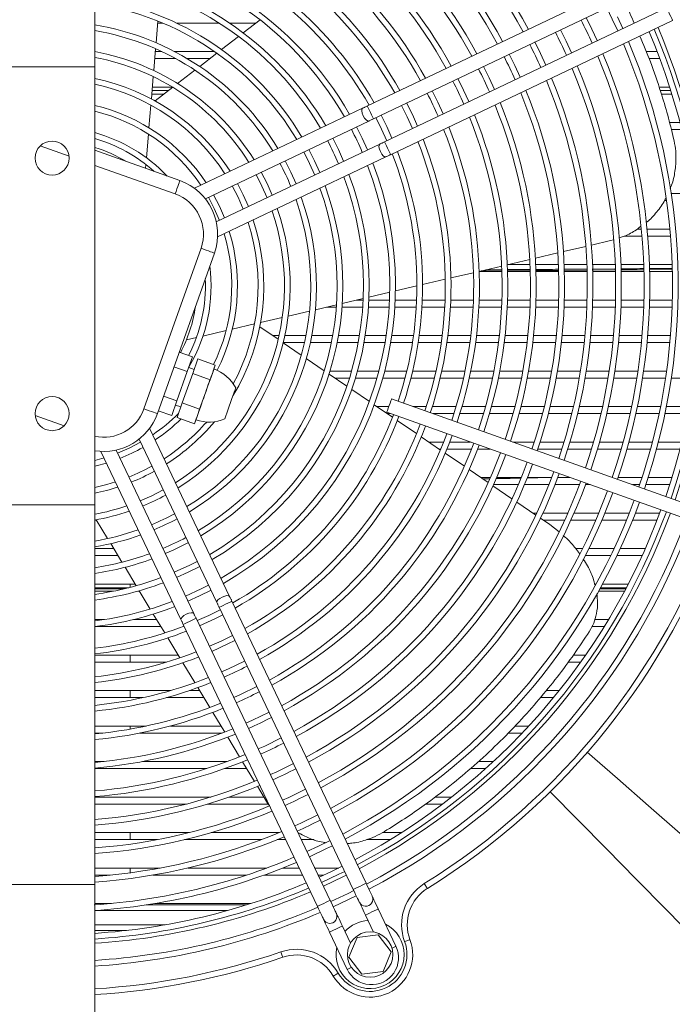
# Model space of a CAD drawing. Header units: millimetres. Extents: x 4946 to 18537, y -10559 to 785.
# Tile 29 of 74: x 6651 to 6671, y -504 to -475. Entities that reach past the tile are written whole.
import ezdxf

# ---------------------------------------------------------------- set-up
doc = ezdxf.new("R2010")
doc.units = ezdxf.units.MM

# ---------------------------------------------------------------- blocks, each defined once
blk = doc.blocks.new('W_Z_TYLU')
at = {"color": 7, "linetype": 'Continuous', "lineweight": 13}
for p, q in [((315.888, 497.935), (315.888, 484.568)), ((335.427, 487.911), (325.494, 483.186)), ((325.708, 482.734), (335.642, 487.459)), ((336.029, 486.646), (326.095, 481.922)), ((318.053, 485.411), (318.117, 486.172)), ((318.288, 486.101), (318.111, 486.101)), ((320.278, 486.101), (318.777, 486.101)), ((321.561, 486.101), (320.643, 486.101)), ((321.715, 486.22), (321.12, 485.76)), ((326.31, 481.47), (336.243, 486.195)), ((333.397, 485.893), (333.2, 486.298)), ((334.49, 485.914), (334.3, 486.323)), ((332.494, 485.464), (332.296, 485.868)), ((333.586, 485.485), (333.397, 485.893)), ((320.956, 485.633), (320.357, 485.17)), ((331.591, 485.034), (331.393, 485.438)), ((332.683, 485.055), (332.494, 485.464)), ((317.97, 484.431), (318.035, 485.201)), ((318.026, 485.101), (318.254, 485.101)), ((318.704, 485.101), (320.107, 485.101)), ((335.314, 485.101), (335.697, 485.101)), ((318.748, 484.851), (318.005, 484.851)), ((319.944, 484.851), (319.151, 484.851)), ((320.191, 485.043), (319.587, 484.576)), ((330.688, 484.605), (330.49, 485.009)), ((331.78, 484.626), (331.591, 485.034)), ((335.792, 484.851), (335.415, 484.851)), ((315.888, 484.568), (312.888, 484.568)), ((315.888, 484.568), (315.888, 469.135)), ((319.42, 484.446), (318.809, 483.974)), ((329.785, 484.175), (329.586, 484.579)), ((330.876, 484.196), (330.688, 484.605)), ((317.886, 483.435), (317.952, 484.218)), ((328.882, 483.746), (328.683, 484.149)), ((329.973, 483.766), (329.785, 484.175)), ((317.911, 483.73), (318.494, 483.73)), ((317.921, 483.851), (318.626, 483.851)), ((318.64, 483.843), (318.019, 483.363)), ((327.979, 483.316), (327.78, 483.72)), ((329.07, 483.337), (328.882, 483.746)), ((335.767, 483.851), (336.14, 483.851)), ((335.809, 483.73), (336.178, 483.73)), ((318.327, 483.601), (317.9, 483.601)), ((336.218, 483.601), (335.85, 483.601)), ((317.8, 482.417), (317.867, 483.218)), ((325.325, 483.106), (319.4, 480.288)), ((327.076, 482.887), (326.876, 483.29)), ((328.166, 482.907), (327.979, 483.316)), ((319.786, 479.917), (325.54, 482.654)), ((326.173, 482.457), (325.973, 482.86)), ((327.263, 482.477), (327.076, 482.887)), ((325.309, 482.046), (325.109, 482.449)), ((326.359, 482.047), (326.173, 482.457)), ((336.137, 482.601), (336.503, 482.601)), ((336.566, 482.351), (336.201, 482.351)), ((317.71, 481.359), (317.781, 482.193)), ((324.472, 481.648), (324.27, 482.05)), ((325.495, 481.636), (325.309, 482.046)), ((314.984, 481.415), (313.965, 481.777)), ((315.888, 481.625), (318.889, 480.558)), ((325.926, 481.841), (320.172, 479.104)), ((323.634, 481.249), (323.432, 481.651)), ((324.657, 481.238), (324.472, 481.648)), ((320.217, 478.572), (326.141, 481.39)), ((322.796, 480.851), (322.593, 481.253)), ((323.818, 480.839), (323.634, 481.249)), ((318.721, 480.087), (315.888, 481.094)), ((317.679, 480.988), (317.691, 481.124)), ((321.958, 480.452), (321.754, 480.854)), ((322.979, 480.44), (322.796, 480.851)), ((321.12, 480.054), (320.915, 480.454)), ((322.141, 480.041), (321.958, 480.452)), ((320.283, 479.655), (320.075, 480.055)), ((321.301, 479.642), (321.12, 480.054)), ((336.197, 480.101), (336.676, 480.101)), ((320.462, 479.242), (320.283, 479.655)), ((336.031, 479.851), (335.956, 479.851)), ((334.996, 478.851), (335.142, 478.851)), ((335.343, 478.851), (336.146, 478.851)), ((334.055, 478.444), (334.157, 478.476)), ((335.165, 478.601), (334.532, 478.601)), ((336.168, 478.601), (335.365, 478.601)), ((317.624, 472.518), (319.633, 478.172)), ((332.398, 478.056), (333.187, 478.241)), ((333.384, 478.287), (334.055, 478.444)), ((320.104, 478.004), (318.095, 472.351)), ((330.421, 477.593), (331.213, 477.779)), ((331.41, 477.825), (332.201, 478.01)), ((329.43, 477.361), (330.223, 477.547)), ((330.456, 477.601), (331.221, 477.601)), ((331.422, 477.601), (332.222, 477.601)), ((332.413, 477.435), (333.216, 477.442)), ((332.423, 477.601), (333.223, 477.601)), ((333.411, 477.443), (334.214, 477.45)), ((333.423, 477.601), (334.224, 477.601)), ((334.424, 477.601), (335.225, 477.601)), ((335.425, 477.601), (336.225, 477.601)), ((335.426, 477.459), (336.212, 477.467)), ((328.435, 477.129), (329.231, 477.315)), ((330.23, 477.351), (329.43, 477.351)), ((330.218, 477.381), (329.497, 477.377)), ((329.67, 477.418), (330.215, 477.421)), ((331.229, 477.387), (330.421, 477.383)), ((330.422, 477.422), (331.226, 477.427)), ((331.231, 477.351), (330.43, 477.351)), ((332.231, 477.351), (331.431, 477.351)), ((333.217, 477.402), (332.414, 477.396)), ((333.232, 477.351), (332.431, 477.351)), ((334.214, 477.41), (333.413, 477.404)), ((334.232, 477.351), (333.432, 477.351)), ((335.232, 477.351), (334.432, 477.351)), ((336.213, 477.427), (335.426, 477.42)), ((336.232, 477.351), (335.432, 477.351)), ((326.481, 476.671), (327.238, 476.848)), ((327.438, 476.895), (328.236, 477.082)), ((324.608, 476.233), (325.345, 476.405)), ((325.547, 476.453), (326.28, 476.624)), ((323.661, 476.011), (324.404, 476.185)), ((324.398, 476.101), (324.047, 476.101)), ((325.328, 476.101), (324.599, 476.101)), ((325.115, 476.351), (325.343, 476.351)), ((326.258, 476.101), (325.529, 476.101)), ((325.543, 476.351), (326.271, 476.351)), ((327.216, 476.101), (326.459, 476.101)), ((326.472, 476.351), (327.228, 476.351)), ((328.218, 476.101), (327.417, 476.101)), ((327.429, 476.351), (328.229, 476.351)), ((329.219, 476.101), (328.418, 476.101)), ((328.429, 476.351), (329.23, 476.351)), ((330.22, 476.101), (329.419, 476.101)), ((329.43, 476.351), (330.23, 476.351)), ((331.221, 476.101), (330.421, 476.101)), ((330.43, 476.351), (331.231, 476.351)), ((332.222, 476.101), (331.422, 476.101)), ((331.431, 476.351), (332.231, 476.351)), ((333.223, 476.101), (332.423, 476.101)), ((332.431, 476.351), (333.232, 476.351)), ((334.224, 476.101), (333.423, 476.101)), ((333.432, 476.351), (334.232, 476.351)), ((335.225, 476.101), (334.424, 476.101)), ((334.432, 476.351), (335.232, 476.351)), ((336.225, 476.101), (335.425, 476.101)), ((335.432, 476.351), (336.232, 476.351)), ((321.73, 475.559), (322.495, 475.738)), ((322.703, 475.787), (323.455, 475.963)), ((320.735, 475.326), (321.518, 475.51)), ((322.351, 474.968), (321.703, 475.411)), ((319.119, 474.948), (319.472, 475.031)), ((319.702, 475.084), (320.516, 475.275)), ((322.156, 475.101), (322.382, 475.101)), ((322.586, 475.101), (323.329, 475.101)), ((323.533, 475.101), (324.273, 475.101)), ((324.476, 475.101), (325.214, 475.101)), ((325.416, 475.101), (326.152, 475.101)), ((326.355, 475.101), (327.118, 475.101)), ((327.32, 475.101), (328.127, 475.101)), ((328.329, 475.101), (329.135, 475.101)), ((329.336, 475.101), (330.141, 475.101)), ((330.342, 475.101), (331.147, 475.101)), ((331.348, 475.101), (332.152, 475.101)), ((332.353, 475.101), (333.157, 475.101)), ((333.358, 475.101), (334.161, 475.101)), ((334.362, 475.101), (335.165, 475.101)), ((335.365, 475.101), (336.168, 475.101)), ((323.166, 474.412), (322.528, 474.848)), ((323.276, 474.851), (322.529, 474.851)), ((324.225, 474.851), (323.481, 474.851)), ((325.17, 474.851), (324.429, 474.851)), ((326.113, 474.851), (325.374, 474.851)), ((327.082, 474.851), (326.315, 474.851)), ((328.093, 474.851), (327.284, 474.851)), ((329.103, 474.851), (328.295, 474.851)), ((330.111, 474.851), (329.305, 474.851)), ((331.119, 474.851), (330.313, 474.851)), ((332.126, 474.851), (331.32, 474.851)), ((333.132, 474.851), (332.327, 474.851)), ((334.137, 474.851), (333.333, 474.851)), ((335.142, 474.851), (334.338, 474.851)), ((336.146, 474.851), (335.343, 474.851)), ((319.335, 474.347), (318.864, 474.515)), ((319.335, 474.347), (319.151, 473.831)), ((319.151, 473.831), (318.68, 473.998)), ((319.39, 473.906), (319.202, 473.973)), ((319.523, 474.281), (319.34, 473.764)), ((320.135, 474.063), (319.523, 474.281)), ((320.135, 474.063), (320.044, 473.804)), ((320.087, 473.924), (320.135, 474.063)), ((323.971, 473.863), (323.34, 474.294)), ((319.151, 473.831), (318.784, 472.797)), ((319.34, 473.764), (318.972, 472.73)), ((319.951, 473.546), (319.34, 473.764)), ((320.044, 473.804), (319.951, 473.546)), ((324.77, 473.319), (324.144, 473.745)), ((324.177, 473.851), (324.936, 473.851)), ((325.144, 473.851), (325.897, 473.851)), ((326.104, 473.851), (326.883, 473.851)), ((327.089, 473.851), (327.909, 473.851)), ((328.114, 473.851), (328.932, 473.851)), ((329.136, 473.851), (329.952, 473.851)), ((330.155, 473.851), (330.969, 473.851)), ((331.172, 473.851), (331.984, 473.851)), ((332.187, 473.851), (332.998, 473.851)), ((333.2, 473.851), (334.01, 473.851)), ((334.212, 473.851), (335.021, 473.851)), ((335.223, 473.851), (336.031, 473.851)), ((324.861, 473.601), (324.355, 473.601)), ((325.829, 473.601), (325.071, 473.601)), ((326.82, 473.601), (326.037, 473.601)), ((327.851, 473.601), (327.027, 473.601)), ((328.878, 473.601), (328.057, 473.601)), ((329.901, 473.601), (329.083, 473.601)), ((330.922, 473.601), (330.106, 473.601)), ((331.94, 473.601), (331.126, 473.601)), ((332.956, 473.601), (332.143, 473.601)), ((333.97, 473.601), (333.159, 473.601)), ((334.983, 473.601), (334.173, 473.601)), ((335.995, 473.601), (335.186, 473.601)), ((336.676, 473.601), (336.197, 473.601)), ((318.784, 472.797), (318.313, 472.964)), ((319.769, 473.029), (319.584, 472.513)), ((325.563, 472.778), (324.941, 473.202)), ((318.784, 472.797), (318.6, 472.28)), ((318.733, 472.654), (318.922, 472.587)), ((318.972, 472.73), (318.789, 472.213)), ((319.584, 472.513), (318.972, 472.73)), ((326.376, 472.223), (325.733, 472.662)), ((325.821, 472.601), (326.249, 472.601)), ((336.756, 469.168), (326.344, 472.868)), ((327.095, 472.601), (327.57, 472.601)), ((327.78, 472.601), (328.617, 472.601)), ((328.826, 472.601), (329.658, 472.601)), ((329.865, 472.601), (330.693, 472.601)), ((330.9, 472.601), (331.725, 472.601)), ((331.931, 472.601), (332.753, 472.601)), ((332.958, 472.601), (333.778, 472.601)), ((333.983, 472.601), (334.8, 472.601)), ((335.005, 472.601), (335.821, 472.601)), ((336.025, 472.601), (336.676, 472.601)), ((313.791, 472.288), (314.81, 471.926)), ((318.6, 472.28), (318.129, 472.448)), ((319.493, 472.254), (319.4, 471.996)), ((319.584, 472.513), (319.493, 472.254)), ((326.177, 472.397), (336.589, 468.697)), ((326.305, 472.351), (326.188, 472.351)), ((328.54, 472.351), (327.798, 472.351)), ((329.586, 472.351), (328.75, 472.351)), ((330.626, 472.351), (329.794, 472.351)), ((331.662, 472.351), (330.834, 472.351)), ((332.693, 472.351), (331.868, 472.351)), ((333.721, 472.351), (332.899, 472.351)), ((334.747, 472.351), (333.927, 472.351)), ((335.77, 472.351), (334.952, 472.351)), ((336.676, 472.351), (335.974, 472.351)), ((319.4, 471.996), (318.789, 472.213)), ((319.4, 471.996), (319.45, 472.134)), ((327.223, 471.646), (326.545, 472.107)), ((320.642, 465.914), (317.824, 471.839)), ((317.454, 471.454), (320.19, 465.699)), ((328.066, 471.07), (327.392, 471.53)), ((327.654, 471.351), (328.182, 471.351)), ((328.397, 471.351), (329.119, 471.351)), ((330.612, 471.351), (331.37, 471.351)), ((331.58, 471.351), (332.418, 471.351)), ((332.627, 471.351), (333.461, 471.351)), ((333.669, 471.351), (334.5, 471.351)), ((334.707, 471.351), (335.535, 471.351)), ((335.741, 471.351), (336.566, 471.351)), ((316.108, 471.023), (318.926, 465.098)), ((319.378, 465.313), (316.641, 471.067)), ((328.08, 471.101), (328.02, 471.101)), ((328.908, 470.496), (328.235, 470.955)), ((329.158, 471.101), (328.296, 471.101)), ((329.823, 471.101), (329.373, 471.101)), ((332.34, 471.101), (331.498, 471.101)), ((333.387, 471.101), (332.55, 471.101)), ((334.43, 471.101), (333.596, 471.101)), ((335.468, 471.101), (334.638, 471.101)), ((336.503, 471.101), (335.675, 471.101)), ((316.217, 470.794), (315.888, 470.704)), ((329.748, 469.923), (329.076, 470.381)), ((329.486, 470.101), (329.827, 470.101)), ((329.556, 470.054), (329.8, 470.058)), ((330.586, 469.351), (329.916, 469.809)), ((330.808, 469.851), (329.935, 469.851)), ((330.045, 470.101), (330.913, 470.101)), ((331.89, 469.851), (331.026, 469.851)), ((331.117, 470.084), (331.884, 470.101)), ((331.129, 470.101), (331.988, 470.101)), ((332.963, 469.851), (332.105, 469.851)), ((332.202, 470.101), (332.637, 470.101)), ((333.34, 469.851), (333.177, 469.851)), ((334.327, 470.101), (335.169, 470.101)), ((335.087, 469.851), (334.834, 469.851)), ((336.14, 469.851), (335.298, 469.851)), ((335.38, 470.101), (336.218, 470.101)), ((312.888, 469.135), (315.888, 469.135)), ((315.888, 469.135), (315.888, 455.768)), ((331.423, 468.781), (330.754, 469.237)), ((331.319, 468.851), (331.456, 468.851)), ((331.677, 468.851), (332.555, 468.851)), ((332.773, 468.851), (333.642, 468.851)), ((333.859, 468.851), (334.721, 468.851)), ((334.936, 468.851), (335.792, 468.851)), ((315.953, 468.601), (315.888, 468.601)), ((315.945, 468.614), (316.345, 467.953)), ((331.919, 468.442), (331.59, 468.666)), ((332.443, 468.601), (331.685, 468.601)), ((332.244, 468.191), (331.919, 468.442)), ((333.537, 468.601), (332.662, 468.601)), ((334.621, 468.601), (333.754, 468.601)), ((335.697, 468.601), (334.837, 468.601)), ((316.454, 467.773), (316.849, 467.119)), ((315.888, 467.601), (316.558, 467.601)), ((332.827, 467.601), (333.074, 467.601)), ((333.297, 467.601), (334.184, 467.601)), ((334.404, 467.601), (335.282, 467.601)), ((316.709, 467.351), (315.888, 467.351)), ((334.065, 467.351), (333.173, 467.351)), ((335.17, 467.351), (334.287, 467.351)), ((316.957, 466.941), (317.349, 466.293)), ((315.888, 466.351), (317.314, 466.351)), ((317.138, 466.351), (317.138, 466.236)), ((333.498, 466.351), (333.55, 466.351)), ((333.778, 466.351), (334.683, 466.351)), ((315.888, 466.222), (317.086, 466.222)), ((316.91, 466.179), (315.888, 466.179)), ((316.555, 466.101), (315.888, 466.101)), ((317.465, 466.101), (317.409, 466.101)), ((317.457, 466.115), (317.846, 465.471)), ((334.552, 466.101), (333.64, 466.101)), ((334.593, 466.179), (333.683, 466.179)), ((333.707, 466.222), (334.615, 466.222)), ((325.447, 455.812), (320.722, 465.746)), ((317.953, 465.295), (318.356, 464.629)), ((320.271, 465.531), (324.995, 455.597)), ((315.888, 465.101), (316.234, 465.101)), ((317.252, 465.101), (318.07, 465.101)), ((324.183, 455.211), (319.458, 465.144)), ((333.501, 465.101), (333.986, 465.101)), ((318.221, 464.851), (315.893, 464.851)), ((319.006, 464.93), (323.731, 454.996)), ((333.834, 464.851), (333.399, 464.851)), ((318.462, 464.453), (318.886, 463.752)), ((315.888, 463.851), (318.826, 463.851)), ((318.421, 463.601), (315.888, 463.601)), ((317.138, 463.851), (317.138, 463.601)), ((318.992, 463.577), (319.415, 462.878)), ((333.004, 463.601), (332.566, 463.601)), ((332.751, 463.851), (333.18, 463.851)), ((315.888, 462.601), (318.568, 462.601)), ((317.138, 462.601), (317.138, 462.351)), ((319.23, 462.601), (319.582, 462.601)), ((319.521, 462.703), (319.943, 462.006)), ((331.793, 462.601), (332.25, 462.601)), ((317.595, 462.351), (315.888, 462.351)), ((319.734, 462.351), (318.421, 462.351)), ((332.048, 462.351), (331.59, 462.351)), ((320.048, 461.832), (320.469, 461.137)), ((315.888, 461.351), (317.702, 461.351)), ((317.138, 461.351), (317.138, 461.242)), ((318.555, 461.351), (320.339, 461.351)), ((330.692, 461.351), (331.177, 461.351)), ((316.169, 461.101), (315.888, 461.101)), ((320.377, 461.101), (317.478, 461.101)), ((320.574, 460.963), (320.994, 460.269)), ((330.943, 461.101), (330.447, 461.101)), ((315.888, 460.101), (316.224, 460.101)), ((317.574, 460.101), (320.558, 460.101)), ((321.099, 460.095), (321.518, 459.402)), ((329.404, 460.101), (329.931, 460.101)), ((319.832, 459.851), (315.888, 459.851)), ((321.246, 459.851), (320.455, 459.851)), ((329.657, 459.851), (329.122, 459.851)), ((321.623, 459.229), (321.98, 458.639)), ((315.888, 458.851), (319.986, 458.851)), ((320.626, 458.851), (321.851, 458.851)), ((327.876, 458.851), (328.464, 458.851)), ((319.107, 458.601), (315.888, 458.601)), ((322.007, 458.601), (319.852, 458.601)), ((321.98, 458.639), (322.042, 458.553)), ((328.138, 458.601), (327.545, 458.601)), ((315.888, 457.601), (319.233, 457.601)), ((318.101, 457.351), (315.888, 457.351)), ((317.138, 457.601), (317.138, 457.351)), ((321.769, 457.351), (319.053, 457.351)), ((319.996, 457.601), (322.399, 457.601)), ((322.611, 457.351), (322.317, 457.351)), ((323.617, 457.351), (323.164, 457.351)), ((326.299, 457.351), (325.474, 457.351)), ((326.028, 457.601), (326.699, 457.601)), ((315.888, 456.351), (318.194, 456.351)), ((317.138, 456.351), (317.138, 456.183)), ((319.17, 456.351), (321.95, 456.351)), ((322.51, 456.351), (323.086, 456.351)), ((323.64, 456.351), (324.482, 456.351)), ((316.431, 456.101), (315.888, 456.101)), ((321.234, 456.101), (317.931, 456.101)), ((323.205, 456.101), (321.848, 456.101)), ((323.957, 456.101), (323.759, 456.101)), ((315.888, 455.768), (312.888, 455.768)), ((315.888, 455.768), (315.888, 448.051)), ((324.288, 454.989), (325.101, 455.375)), ((315.888, 455.101), (316.48, 455.101)), ((317.701, 455.051), (321.236, 455.051)), ((318.015, 455.101), (321.393, 455.101)), ((326.499, 453.6), (325.877, 454.909)), ((320.563, 454.851), (315.888, 454.851)), ((325.425, 454.694), (325.71, 454.095)), ((315.888, 454.351), (318.374, 454.351)), ((324.897, 453.708), (324.612, 454.308)), ((315.888, 454.151), (317.005, 454.151)), ((324.161, 454.093), (324.784, 452.783)), ((325.131, 453.9), (324.844, 453.207)), ((325.875, 453.998), (325.131, 453.9)), ((326.332, 453.402), (325.875, 453.998)), ((324.844, 453.207), (325.3, 452.611)), ((326.044, 452.709), (326.332, 453.402)), ((325.3, 452.611), (326.044, 452.709))]:
    blk.add_line(p, q, dxfattribs=at)
at = {"color": 7, "linetype": 'Continuous', "lineweight": 13, "flags": 128}
for points in [[(333.922, 486.641), (334.12, 486.237), (334.309, 485.829)], [(336.029, 486.646), (336.037, 486.629), (336.06, 486.58), (336.095, 486.507), (336.136, 486.421), (336.177, 486.334), (336.212, 486.261), (336.235, 486.212), (336.243, 486.195)], [(325.54, 482.654), (325.499, 482.656), (325.449, 482.692), (325.396, 482.757), (325.348, 482.84), (325.314, 482.929), (325.297, 483.011), (325.301, 483.073), (325.325, 483.106), (325.325, 483.106)], [(325.494, 483.186), (325.472, 483.176), (325.451, 483.165), (325.429, 483.155), (325.408, 483.145), (325.387, 483.135), (325.366, 483.125), (325.345, 483.115), (325.325, 483.106)], [(325.708, 482.734), (325.7, 482.752), (325.677, 482.801), (325.642, 482.874), (325.601, 482.96), (325.56, 483.047), (325.525, 483.12), (325.502, 483.169), (325.494, 483.186), (325.494, 483.186)], [(326.695, 483.204), (326.895, 482.801), (327.082, 482.391)], [(325.54, 482.654), (325.56, 482.664), (325.581, 482.674), (325.601, 482.684), (325.623, 482.694), (325.644, 482.704), (325.665, 482.714), (325.687, 482.724), (325.708, 482.734)], [(325.792, 482.774), (325.992, 482.371), (326.179, 481.961)], [(325.926, 481.841), (325.902, 481.809), (325.898, 481.747), (325.915, 481.665), (325.95, 481.576), (325.997, 481.492), (326.05, 481.428), (326.101, 481.392), (326.141, 481.39)], [(326.095, 481.922), (326.073, 481.911), (326.052, 481.901), (326.03, 481.891), (326.009, 481.881), (325.988, 481.871), (325.967, 481.861), (325.947, 481.851), (325.926, 481.841)], [(326.095, 481.922), (326.103, 481.904), (326.126, 481.856), (326.161, 481.782), (326.202, 481.696), (326.243, 481.609), (326.278, 481.536), (326.302, 481.487), (326.31, 481.47), (326.31, 481.47)], [(323.251, 481.565), (323.453, 481.163), (323.637, 480.753)], [(326.141, 481.39), (326.161, 481.4), (326.182, 481.409), (326.203, 481.419), (326.224, 481.429), (326.245, 481.439), (326.267, 481.45), (326.288, 481.46), (326.31, 481.47)], [(318.889, 480.558), (318.886, 480.549), (318.876, 480.523), (318.861, 480.479), (318.84, 480.42), (318.814, 480.349), (318.785, 480.268), (318.754, 480.179), (318.721, 480.087)], [(321.573, 480.767), (321.778, 480.366), (321.96, 479.955)], [(320.734, 480.368), (320.94, 479.968), (321.121, 479.556)], [(319.894, 479.969), (320.102, 479.569), (320.281, 479.156)], [(319.633, 478.172), (319.724, 478.139), (319.813, 478.108), (319.894, 478.079), (319.966, 478.053), (320.024, 478.032), (320.068, 478.017), (320.095, 478.007), (320.104, 478.004)], [(320.044, 473.804), (320.021, 473.739), (319.993, 473.662), (319.962, 473.574), (319.928, 473.477), (319.89, 473.372), (319.851, 473.261), (319.81, 473.146), (319.769, 473.029)], [(320.087, 473.924), (320.084, 473.917), (320.076, 473.894), (320.062, 473.856), (320.044, 473.804)], [(319.769, 473.029), (319.727, 472.912), (319.686, 472.798), (319.647, 472.687), (319.61, 472.582), (319.575, 472.484), (319.544, 472.396), (319.516, 472.319), (319.493, 472.254)], [(320.857, 473.256), (320.851, 473.239), (320.833, 473.189), (320.805, 473.108), (320.767, 473.003), (320.724, 472.88), (320.676, 472.745), (320.627, 472.609), (320.581, 472.479), (320.54, 472.364), (320.507, 472.27), (320.484, 472.204), (320.472, 472.17), (320.47, 472.166)], [(326.201, 472.466), (326.228, 472.542), (326.26, 472.633), (326.293, 472.723), (326.32, 472.799), (326.338, 472.85), (326.344, 472.868)], [(317.624, 472.518), (317.715, 472.485), (317.804, 472.454), (317.885, 472.425), (317.957, 472.4), (318.015, 472.379), (318.059, 472.363), (318.086, 472.354), (318.095, 472.351)], [(319.493, 472.254), (319.475, 472.202), (319.461, 472.165), (319.453, 472.142), (319.45, 472.134)], [(326.177, 472.397), (326.183, 472.415), (326.201, 472.466)], [(317.505, 471.345), (317.106, 471.137), (316.692, 470.958)], [(315.888, 470.498), (315.944, 470.512), (316.304, 470.611)], [(316.619, 469.948), (316.319, 469.858), (315.888, 469.753)], [(318.304, 469.666), (317.903, 469.462), (317.491, 469.28)], [(318.375, 467.421), (318.649, 467.542), (319.188, 467.808)], [(319.501, 467.15), (319.238, 467.016), (318.688, 466.763)], [(318.774, 466.583), (319.184, 466.768), (319.587, 466.969)], [(319.899, 466.311), (319.643, 466.181), (319.087, 465.925)], [(319.173, 465.744), (319.583, 465.93), (319.985, 466.131)], [(320.19, 465.699), (320.192, 465.74), (320.228, 465.79), (320.293, 465.844), (320.376, 465.891), (320.466, 465.926), (320.548, 465.942), (320.609, 465.938), (320.642, 465.914)], [(320.19, 465.699), (320.2, 465.679), (320.21, 465.659), (320.22, 465.638), (320.23, 465.617), (320.24, 465.595), (320.25, 465.574), (320.26, 465.552), (320.271, 465.531)], [(320.271, 465.531), (320.288, 465.539), (320.337, 465.562), (320.41, 465.597), (320.496, 465.638), (320.583, 465.679), (320.656, 465.714), (320.705, 465.737), (320.722, 465.746), (320.722, 465.746)], [(320.722, 465.746), (320.712, 465.767), (320.702, 465.789), (320.691, 465.81), (320.681, 465.831), (320.671, 465.853), (320.661, 465.873), (320.652, 465.894), (320.642, 465.914)], [(319.378, 465.313), (319.345, 465.337), (319.283, 465.341), (319.201, 465.324), (319.112, 465.29), (319.029, 465.242), (318.964, 465.189), (318.928, 465.138), (318.926, 465.098)], [(319.458, 465.144), (319.448, 465.166), (319.437, 465.187), (319.427, 465.209), (319.417, 465.23), (319.407, 465.251), (319.397, 465.272), (319.387, 465.293), (319.378, 465.313)], [(320.31, 465.447), (319.907, 465.247), (319.498, 465.061)], [(318.926, 465.098), (318.936, 465.078), (318.946, 465.057), (318.956, 465.036), (318.966, 465.015), (318.976, 464.994), (318.986, 464.973), (318.996, 464.951), (319.006, 464.93)], [(319.458, 465.144), (319.441, 465.136), (319.392, 465.113), (319.319, 465.078), (319.232, 465.037), (319.146, 464.996), (319.073, 464.961), (319.024, 464.938), (319.006, 464.93)], [(319.584, 464.88), (320.146, 465.14), (320.396, 465.267)], [(320.74, 464.544), (320.337, 464.344), (319.927, 464.157)], [(320.013, 463.976), (320.582, 464.24), (320.826, 464.363)], [(321.17, 463.64), (320.603, 463.364), (320.357, 463.254)], [(321.6, 462.737), (321.026, 462.458), (320.787, 462.35)], [(322.029, 461.833), (321.451, 461.553), (321.217, 461.447)], [(322.459, 460.93), (321.875, 460.647), (321.646, 460.544)], [(339.711, 454.784), (338.678, 455.684), (337.658, 456.573), (336.515, 457.569), (335.395, 458.545), (334.301, 459.499), (333.236, 460.427)], [(322.889, 460.027), (322.3, 459.742), (322.076, 459.64)], [(323.318, 459.123), (322.725, 458.837), (322.506, 458.737)], [(331.93, 459.039), (332.915, 458.039), (333.926, 457.013), (334.961, 455.962), (336.017, 454.89), (337.09, 453.8), (338.179, 452.694), (339.279, 451.577), (340.388, 450.451)], [(323.748, 458.22), (323.15, 457.932), (322.935, 457.834)], [(324.178, 457.317), (323.773, 457.119), (323.365, 456.93)], [(323.451, 456.75), (324.058, 457.035), (324.263, 457.136)], [(324.607, 456.414), (324.203, 456.216), (323.794, 456.027)], [(323.88, 455.846), (324.491, 456.133), (324.693, 456.233)], [(324.757, 456.098), (324.657, 456.048), (323.945, 455.711)], [(324.995, 455.597), (325.013, 455.605), (325.062, 455.629), (325.135, 455.664), (325.221, 455.705), (325.308, 455.746), (325.381, 455.781), (325.43, 455.804), (325.447, 455.812)], [(324.995, 455.597), (325.037, 455.509), (325.078, 455.424), (325.115, 455.346), (325.147, 455.278), (325.174, 455.222), (325.194, 455.18), (325.206, 455.154), (325.21, 455.146)], [(325.662, 455.361), (325.658, 455.369), (325.645, 455.395), (325.626, 455.437), (325.599, 455.493), (325.566, 455.561), (325.529, 455.639), (325.489, 455.724), (325.447, 455.812)], [(327.604, 455.63), (327.602, 455.634), (327.596, 455.643), (327.586, 455.659), (327.573, 455.68), (327.557, 455.706), (327.539, 455.735), (327.519, 455.767), (327.498, 455.8)], [(325.015, 455.556), (324.817, 455.458), (324.202, 455.169)], [(325.877, 454.909), (325.835, 454.997), (325.794, 455.082), (325.757, 455.16), (325.725, 455.228), (325.698, 455.284), (325.678, 455.326), (325.666, 455.352), (325.662, 455.361)], [(324.183, 455.211), (324.166, 455.203), (324.117, 455.179), (324.043, 455.144), (323.957, 455.103), (323.871, 455.062), (323.797, 455.027), (323.748, 455.004), (323.731, 454.996)], [(323.731, 454.996), (323.773, 454.908), (323.813, 454.823), (323.851, 454.745), (323.883, 454.677), (323.91, 454.621), (323.93, 454.579), (323.942, 454.553), (323.946, 454.544)], [(324.398, 454.759), (324.393, 454.768), (324.381, 454.794), (324.361, 454.835), (324.335, 454.891), (324.302, 454.96), (324.265, 455.038), (324.225, 455.123), (324.183, 455.211)], [(325.21, 455.146), (325.214, 455.137), (325.227, 455.111), (325.246, 455.07), (325.273, 455.014), (325.306, 454.945), (325.343, 454.867), (325.383, 454.782), (325.425, 454.694)], [(325.425, 454.694), (325.442, 454.702), (325.491, 454.726), (325.564, 454.761), (325.651, 454.802), (325.737, 454.843), (325.81, 454.878), (325.859, 454.901), (325.877, 454.909)], [(324.612, 454.308), (324.57, 454.396), (324.53, 454.48), (324.493, 454.559), (324.46, 454.627), (324.434, 454.683), (324.414, 454.725), (324.402, 454.751), (324.398, 454.759)], [(323.946, 454.544), (323.95, 454.536), (323.962, 454.51), (323.982, 454.468), (324.009, 454.412), (324.041, 454.344), (324.079, 454.266), (324.119, 454.181), (324.161, 454.093)], [(324.612, 454.308), (324.595, 454.299), (324.546, 454.276), (324.473, 454.241), (324.387, 454.2), (324.3, 454.159), (324.227, 454.124), (324.178, 454.101), (324.161, 454.093)], [(326.355, 453.531), (326.36, 453.533), (326.433, 453.568), (326.482, 453.591), (326.499, 453.6)], [(326.992, 453.831), (326.989, 453.829), (326.978, 453.825), (326.961, 453.819), (326.938, 453.81), (326.909, 453.8), (326.877, 453.787), (326.842, 453.774), (326.805, 453.761)], [(322.511, 453.208), (322.51, 453.212), (322.506, 453.222), (322.5, 453.24), (322.492, 453.263), (322.482, 453.292), (322.471, 453.325), (322.459, 453.36), (322.446, 453.397)], [(324.928, 452.852), (324.923, 452.85), (324.85, 452.815), (324.801, 452.792), (324.784, 452.783)], [(324.293, 452.547), (324.296, 452.549), (324.306, 452.555), (324.322, 452.564), (324.344, 452.576), (324.37, 452.592), (324.4, 452.609), (324.432, 452.628), (324.466, 452.648)]]:
    blk.add_lwpolyline(points, dxfattribs=at)
at = {"color": 7, "linetype": 'Continuous', "lineweight": 13}
for centre, radius in [((314.388, 481.351), 0.6), ((314.388, 472.351), 0.6), ((325.588, 453.304), 0.8)]:
    blk.add_circle(centre, radius, dxfattribs=at)
for centre, radius, start, end in [((314.388, 476.851), 18.85, 28.3265, 69.6779), ((314.388, 476.851), 19.05, 28.2962, 69.6858), ((314.388, 476.851), 18.05, 28.4546, 69.6442), ((314.388, 476.851), 17.85, 28.4885, 69.6353), ((314.388, 476.851), 17.05, 28.6318, 69.5976), ((314.388, 476.851), 16.85, 28.6697, 69.5877), ((314.388, 476.851), 15.85, 28.8739, 69.534), ((314.388, 476.851), 16.05, 28.831, 69.5453), ((314.388, 476.851), 14.85, 29.1056, 69.4732), ((314.388, 476.851), 15.05, 29.0567, 69.486), ((314.388, 476.851), 14.05, 29.3147, 69.4182), ((314.388, 476.851), 13.85, 29.3708, 69.47), ((314.388, 476.851), 12.85, 29.6774, 69.323), ((314.388, 476.851), 13.05, 29.6123, 69.3401), ((314.388, 476.851), 12.094, 29.943, 82.8754), ((314.388, 476.851), 11.894, 30.0189, 82.755), ((314.388, 476.851), 11.166, 30.3182, 82.28), ((314.388, 476.851), 10.966, 30.4074, 82.1383), ((314.388, 476.851), 10.239, 30.7616, 81.5756), ((314.388, 476.851), 10.039, 30.868, 81.4065), ((314.388, 476.851), 20.85, 24.2011, 26.6744), ((314.388, 476.851), 9.311, 31.2939, 80.7292), ((314.388, 476.851), 9.111, 31.4229, 80.5238), ((314.388, 476.851), 19.85, 24.1388, 26.7367), ((314.388, 476.851), 22.85, 341.0646, 23.055), ((314.388, 476.851), 23.05, 341.0592, 23.0757), ((314.388, 476.851), 23.2, 341.0552, 23.0909), ((314.388, 476.851), 22.05, 341.0874, 22.9685), ((314.388, 476.851), 8.383, 31.9446, 79.6926), ((314.388, 476.851), 18.85, 24.0698, 26.8057), ((314.388, 476.851), 21.85, 341.0933, 22.9459), ((314.388, 476.851), 8.183, 32.1044, 79.4378), ((314.388, 476.851), 24.8, 301.9142, 18.9613), ((314.388, 476.851), 25, 301.9142, 18.9613), ((314.388, 476.851), 17.85, 23.9932, 26.8823), ((314.388, 476.851), 20.85, 341.111, 22.8263), ((314.388, 476.851), 21.05, 341.1182, 22.8511), ((314.388, 476.851), 16.85, 23.9074, 26.9681), ((314.388, 476.851), 19.85, 341.1594, 22.6946), ((314.388, 476.851), 20.05, 341.1522, 22.722), ((314.388, 476.851), 7.455, 32.7585, 78.3931), ((314.388, 476.851), 15.85, 23.8109, 27.0646), ((314.388, 476.851), 18.85, 341.1976, 22.549), ((314.388, 476.851), 19.05, 341.1897, 22.5793), ((314.388, 476.851), 7.255, 32.9614, 78.0686), ((314.388, 476.851), 18.05, 341.2313, 22.4208), ((314.388, 476.851), 14.85, 23.7013, 27.1742), ((314.388, 476.851), 17.85, 341.2087, 22.387), ((314.388, 476.851), 6.528, 33.8059, 76.7153), ((314.388, 476.851), 6.328, 34.0724, 76.2874), ((314.388, 476.851), 16.85, 341.2878, 22.2058), ((314.388, 476.851), 17.05, 341.2779, 22.2437), ((314.388, 476.851), 15.85, 341.3415, 22.0016), ((314.388, 476.851), 16.05, 341.3302, 22.0445), ((314.388, 476.851), 11.894, 23.2695, 27.606), ((314.388, 476.851), 14.85, 341.4023, 21.7699), ((314.388, 476.851), 15.05, 341.3895, 21.8188), ((314.388, 476.851), 5.6, 43.6722, 74.4632), ((314.388, 476.851), 5.4, 48.2461, 73.8724), ((314.388, 476.851), 10.966, 23.086, 27.7895), ((314.388, 476.851), 14.05, 341.4573, 21.5608), ((314.388, 476.851), 5.1, 59.0729, 72.7888), ((314.388, 476.851), 13.85, 341.472, 21.5047), ((314.388, 476.851), 12.85, 341.5525, 21.1981), ((314.388, 476.851), 13.05, 341.5354, 21.2632), ((314.388, 476.851), 11.894, 300.0189, 20.8566), ((314.388, 476.851), 12.094, 299.943, 20.9325), ((314.388, 476.851), 9.111, 22.6067, 28.2688), ((318.219, 478.674), 2, 340.4377, 70.4377), ((314.388, 476.851), 10.966, 300.4074, 20.4681), ((314.388, 476.851), 11.166, 300.3182, 20.5573), ((314.388, 476.851), 10.039, 300.868, 20.0075), ((314.388, 476.851), 10.239, 300.7616, 20.1139), ((318.219, 478.674), 1.5, 340.4377, 70.4377), ((314.388, 476.851), 9.111, 301.4229, 19.4526), ((314.388, 476.851), 9.311, 301.2939, 19.5816), ((314.388, 476.851), 8.383, 301.9446, 18.9309), ((314.388, 476.851), 8.183, 302.1044, 18.7711), ((314.388, 476.851), 7.455, 328.717, 18.117), ((314.388, 476.851), 7.255, 331.5995, 17.9141), ((314.388, 476.851), 6.328, 334.0588, 16.8031), ((314.388, 476.851), 6.528, 332.9091, 17.0696), ((314.388, 476.851), 5.6, 329.5937, 7.2032), ((314.388, 476.851), 5.4, 332.9571, 2.6294), ((314.388, 476.851), 5.1, 332.5143, 351.8026), ((319.618, 472.605), 1.4, 27.7056, 70.4377), ((316.21, 473.02), 1.5, 257.5906, 340.4377), ((316.21, 473.02), 2, 260.7251, 340.4377), ((314.388, 476.851), 6.328, 304.0724, 314.7008), ((314.388, 476.851), 12.85, 299.6774, 339.323), ((314.388, 476.851), 13.05, 299.6123, 339.3401), ((314.388, 476.851), 6.528, 303.8059, 314.0915), ((314.388, 476.851), 7.255, 302.9614, 318.6269), ((314.388, 476.851), 7.455, 302.7585, 320.0632), ((319.919, 473.453), 1.4, 250.4377, 293.1699), ((314.388, 476.851), 13.85, 299.3708, 339.4035), ((314.388, 476.851), 14.05, 299.3147, 339.4182), ((314.388, 476.851), 14.85, 299.1056, 339.4732), ((314.388, 476.851), 15.05, 299.0567, 339.486), ((314.388, 476.851), 15.85, 298.8739, 339.534), ((314.388, 476.851), 16.05, 298.831, 339.5453), ((314.388, 476.851), 6.528, 291.4848, 299.3907), ((314.388, 476.851), 16.85, 298.6697, 339.5877), ((314.388, 476.851), 17.05, 298.6318, 339.5976), ((314.388, 476.851), 7.255, 291.8818, 298.9936), ((314.388, 476.851), 17.85, 298.4885, 339.6353), ((314.388, 476.851), 18.05, 298.4546, 339.6442), ((314.388, 476.851), 7.455, 291.9774, 298.8981), ((314.388, 476.851), 18.85, 298.3265, 339.6779), ((314.388, 476.851), 19.05, 298.2962, 339.6858), ((314.388, 476.851), 19.85, 298.1809, 339.7161), ((314.388, 476.851), 20.05, 298.1535, 339.7233), ((314.388, 476.851), 7.455, 281.6069, 288.117), ((314.388, 476.851), 8.383, 292.3607, 298.5148), ((314.388, 476.851), 20.85, 298.0492, 339.7507), ((314.388, 476.851), 21.05, 298.0244, 339.7573), ((314.388, 476.851), 21.85, 297.9296, 339.7822), ((314.388, 476.851), 22.05, 297.907, 339.7881), ((314.388, 476.851), 8.383, 280.2265, 288.9309), ((314.388, 476.851), 8.183, 280.5622, 288.7711), ((314.388, 476.851), 9.111, 292.6067, 298.2688), ((314.388, 476.851), 22.85, 297.8205, 339.8109), ((314.388, 476.851), 23.05, 297.7998, 339.8163), ((314.388, 476.851), 23.2, 297.7846, 339.8203), ((314.388, 476.851), 9.311, 292.6675, 298.208), ((314.388, 476.851), 23.8, 297.7254, 339.8359), ((314.388, 476.851), 24, 297.7063, 339.8409), ((314.388, 476.851), 9.111, 279.4762, 289.4526), ((314.388, 476.851), 9.311, 279.2708, 289.5816), ((314.388, 476.851), 10.039, 292.8624, 298.007), ((314.388, 476.851), 10.039, 278.5935, 290.0075), ((314.388, 476.851), 10.239, 278.4244, 290.1139), ((314.388, 476.851), 10.966, 277.8617, 290.4681), ((314.388, 476.851), 11.166, 277.72, 290.5573), ((314.388, 476.851), 11.894, 277.245, 290.8566), ((314.388, 476.851), 12.094, 277.1513, 290.9325), ((314.388, 476.851), 12.85, 276.7033, 291.1981), ((314.388, 476.851), 13.05, 276.6001, 291.2632), ((314.388, 476.851), 13.85, 276.2174, 291.5047), ((314.388, 476.851), 14.05, 276.1285, 291.5608), ((314.388, 476.851), 15.05, 293.7244, 297.1511), ((314.388, 476.851), 14.85, 275.7972, 291.7699), ((314.388, 476.851), 15.05, 275.7199, 291.8188), ((314.388, 476.851), 16.05, 293.8312, 297.0443), ((314.388, 476.851), 15.85, 275.4303, 292.0016), ((314.388, 476.851), 16.05, 275.3624, 292.0445), ((314.388, 476.851), 17.05, 293.9254, 296.9501), ((314.388, 476.851), 16.85, 275.1072, 292.2058), ((314.388, 476.851), 17.05, 275.0471, 292.2437), ((314.388, 476.851), 18.05, 294.0092, 296.8663), ((314.388, 476.851), 17.85, 274.8204, 292.387), ((314.388, 476.851), 18.05, 274.7668, 292.4208), ((314.388, 476.851), 19.05, 294.0842, 296.7913), ((314.388, 476.851), 18.85, 274.5641, 292.549), ((314.388, 476.851), 19.05, 274.5161, 292.5793), ((314.388, 476.851), 20.05, 294.1517, 296.7238), ((314.388, 476.851), 19.85, 274.3337, 292.6983), ((314.388, 476.851), 20.05, 274.2904, 292.722), ((314.388, 476.851), 21.05, 294.2128, 296.6627), ((314.388, 476.851), 20.85, 274.1255, 292.8263), ((314.388, 476.851), 21.05, 274.0862, 292.8511), ((314.388, 476.851), 21.85, 273.8909, 292.9459), ((314.388, 476.851), 22.05, 273.8732, 292.9685), ((314.388, 476.851), 22.85, 273.7639, 293.055), ((314.388, 476.851), 23.05, 273.7312, 293.0757), ((328.397, 454.357), 1.7, 121.9142, 200.5448), ((328.397, 454.357), 1.5, 121.9142, 200.5448), ((314.388, 476.851), 23.2, 273.7071, 293.0909), ((325.436, 455.253), 0.25, 205.4377, 25.4377), ((314.388, 476.851), 23.8, 273.6135, 293.1501), ((314.388, 476.851), 24, 273.5833, 293.1692), ((324.172, 454.652), 0.25, 205.4377, 25.4377), ((325.588, 453.304), 1.2, 93.4134, 137.4621), ((325.588, 453.304), 1.2, 0, 63.0962), ((325.588, 453.304), 1.5, 210.3307, 20.5448), ((325.588, 453.304), 1.2, 167.7793, 0), ((325.588, 453.304), 1.3, 210.3307, 20.5448), ((325.641, 453.192), 0.95, 205.4377, 25.4377), ((314.388, 476.851), 24.8, 273.4676, 288.9613), ((314.388, 476.851), 25, 273.4398, 288.9613), ((322.998, 451.789), 1.7, 30.3307, 108.9613), ((322.998, 451.789), 1.5, 30.3307, 108.9613)]:
    blk.add_arc(centre, radius, start, end, dxfattribs=at)
for points, knots in [([(334.892, 486.101), (334.79, 486.334), (334.667, 486.614), (334.53, 486.874), (334.506, 486.919)], [0, 0, 0, 0, 0.829037, 1, 1, 1, 1]), ([(336.28, 482.044), (336.212, 482.318), (336.076, 482.866), (335.805, 483.768), (335.485, 484.705), (335.219, 485.347), (335.094, 485.648)], [0, 0, 0, 0, 0.218746, 0.438339, 0.736828, 1, 1, 1, 1]), ([(336.158, 480.278), (336.167, 480.298), (336.248, 480.469), (336.323, 480.821), (336.372, 481.274), (336.352, 481.686), (336.304, 481.925), (336.28, 482.044)], [0, 0, 0, 0, 0.037685, 0.315706, 0.593705, 0.796849, 1, 1, 1, 1]), ([(335.313, 479.081), (335.318, 479.084), (335.46, 479.186), (335.686, 479.453), (335.918, 479.75), (336.001, 479.936), (336.015, 479.967)], [0, 0, 0, 0, 0.014744, 0.464333, 0.911355, 1, 1, 1, 1]), ([(334.36, 478.541), (334.406, 478.555), (334.601, 478.614), (334.86, 478.744), (335.05, 478.888), (335.116, 478.938)], [0, 0, 0, 0, 0.16881, 0.709223, 1, 1, 1, 1]), ([(331.418, 477.428), (331.548, 477.429), (331.816, 477.43), (332.083, 477.433), (332.221, 477.434)], [0, 0, 0, 0, 0.484763, 1, 1, 1, 1]), ([(334.417, 477.451), (334.671, 477.453), (334.937, 477.455), (335.202, 477.457), (335.213, 477.457)], [0, 0, 0, 0, 0.959956, 1, 1, 1, 1]), ([(332.221, 477.394), (332.085, 477.393), (331.818, 477.391), (331.55, 477.389), (331.418, 477.389)], [0, 0, 0, 0, 0.508482, 1, 1, 1, 1]), ([(335.213, 477.418), (335.204, 477.418), (334.94, 477.415), (334.675, 477.413), (334.419, 477.411)], [0, 0, 0, 0, 0.033999, 1, 1, 1, 1]), ([(319.951, 473.546), (319.932, 473.492), (319.872, 473.32), (319.81, 473.147), (319.769, 473.029)], [0, 0, 0, 0, 0.313708, 1, 1, 1, 1]), ([(330.022, 470.062), (330.147, 470.064), (330.439, 470.069), (330.73, 470.076), (330.896, 470.079)], [0, 0, 0, 0, 0.429579, 1, 1, 1, 1]), ([(332.968, 467.428), (332.876, 467.549), (332.703, 467.776), (332.49, 467.972), (332.391, 468.064)], [0, 0, 0, 0, 0.53413, 1, 1, 1, 1]), ([(333.513, 466.297), (333.491, 466.385), (333.433, 466.616), (333.291, 466.933), (333.149, 467.15), (333.097, 467.23)], [0, 0, 0, 0, 0.279725, 0.732306, 1, 1, 1, 1]), ([(333.307, 464.673), (333.363, 464.772), (333.476, 464.971), (333.575, 465.321), (333.615, 465.666), (333.584, 465.904), (333.572, 466.001)], [0, 0, 0, 0, 0.254568, 0.509137, 0.800352, 1, 1, 1, 1]), ([(326.091, 457.635), (326.331, 457.784), (326.81, 458.083), (327.585, 458.62), (328.409, 459.242), (329.27, 459.964), (330.083, 460.718), (330.844, 461.495), (331.545, 462.283), (332.189, 463.079), (332.783, 463.88), (333.132, 464.408), (333.307, 464.673)], [0, 0, 0, 0, 0.075987, 0.152268, 0.255956, 0.359649, 0.466079, 0.572516, 0.678323, 0.784138, 0.892066, 1, 1, 1, 1]), ([(323.043, 457.601), (323.175, 457.532), (323.457, 457.383), (323.789, 457.273), (323.983, 457.252), (324.008, 457.249)], [0, 0, 0, 0, 0.434858, 0.927226, 1, 1, 1, 1]), ([(324.779, 457.216), (324.833, 457.218), (325.053, 457.226), (325.387, 457.314), (325.773, 457.456), (325.985, 457.575), (326.091, 457.635)], [0, 0, 0, 0, 0.1154446, 0.4748008, 0.7373962, 1, 1, 1, 1])]:
    blk.add_open_spline(points, degree=3, knots=knots, dxfattribs=at)

msp = doc.modelspace()

# ---------------------------------------------------------------- block references
at = {"color": 18, "lineweight": 13, "true_color": 0x000000, "xscale": 0.8500000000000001, "yscale": 0.8500000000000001, "zscale": 0.8500000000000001}
msp.add_blockref('W_Z_TYLU', (6384.818, -887.813), dxfattribs=at)

doc.saveas('drawing.dxf')
